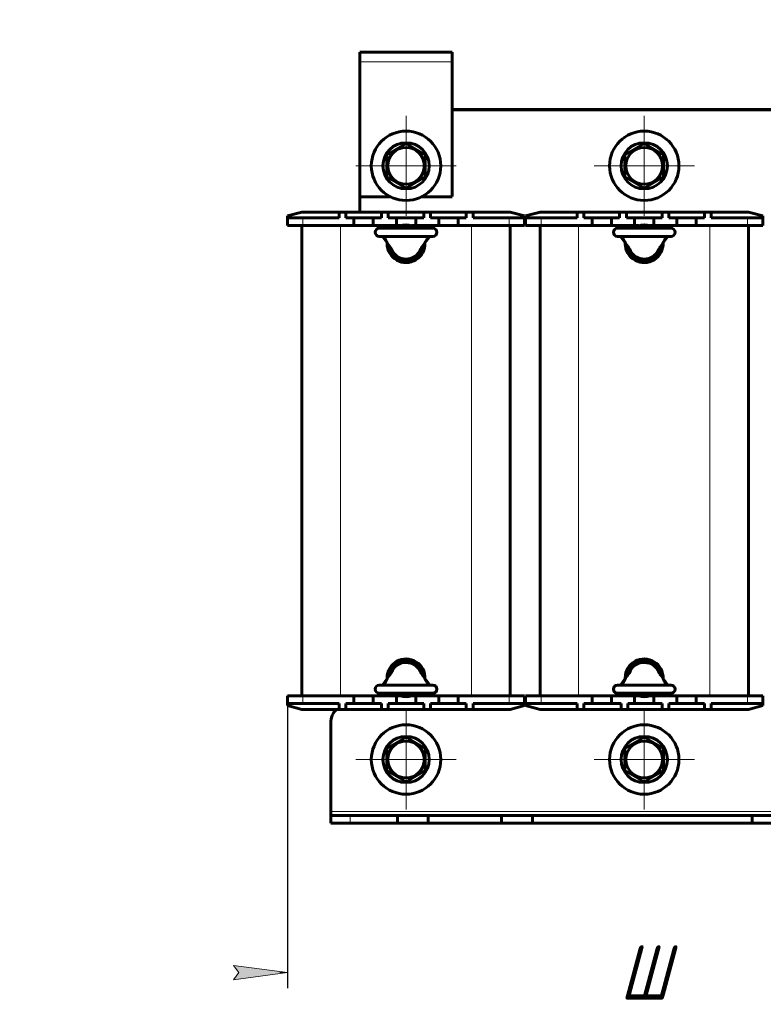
# Model space of a CAD drawing. Header units: millimetres. Extents: x 0 to 297, y 0 to 420.
# Tile 2 of 8: x 0 to 96, y 83 to 211. Entities that reach past the tile are written whole.
import ezdxf

# ---------------------------------------------------------------- set-up
doc = ezdxf.new("R2010")
doc.units = ezdxf.units.MM
for name, pattern in [('K5LT_AXLED', [12, 7.5, -1.5, 1.5, -1.5]), ('K5LT_BASIC', [0]), ('K5LT_THIN', [0])]:
    doc.linetypes.add(name, pattern=pattern)
doc.layers.add('Системный слой', color=7, linetype='Continuous')
doc.styles.add('KDIMTEXTSTYLE', font='GOST_AU.SHX', dxfattribs={"width": 0.96, "oblique": 15, "height": 5})
doc.dimstyles.new('KDIMSTYLE (0.50)', dxfattribs={"dimtxt": 5, "dimasz": 1, "dimexe": 2, "dimexo": 0, "dimgap": 1, "dimtad": 1, "dimlfac": 2, "dimtxsty": 'KDIMTEXTSTYLE', "dimsah": 1, "dimcen": 0, "dimdle": 1, "dimadec": 0, "dimazin": 0, "dimtfac": 0.667, "dimtmove": 0, "dimatfit": 3, "dimfxl": 1, "dimtvp": 1, "dimtolj": 1, "dimtzin": 0, "dimarcsym": 0})

# ---------------------------------------------------------------- blocks, each defined once
blk = doc.blocks.new('U2')
at = {"layer": 'Системный слой', "color": 150, "linetype": 'K5LT_BASIC', "lineweight": 60, "true_color": 0x0080ff}
for p, q in [((74.21, 123.02), (76.71, 123.02)), ((79.71, 123.02), (80.27, 123.02)), ((81.65, 123.02), (82.21, 123.02)), ((85.21, 123.02), (87.71, 123.02))]:
    blk.add_line(p, q, dxfattribs=at)
blk = doc.blocks.new('U3')
at = {"layer": 'Системный слой', "color": 150, "linetype": 'K5LT_BASIC', "lineweight": 60, "true_color": 0x0080ff}
for p, q in [((74.21, 184.02), (76.71, 184.02)), ((79.71, 184.02), (80.27, 184.02)), ((81.65, 184.02), (82.21, 184.02)), ((85.21, 184.02), (87.71, 184.02))]:
    blk.add_line(p, q, dxfattribs=at)
blk = doc.blocks.new('U4')
at = {"layer": 'Системный слой', "color": 150, "linetype": 'K5LT_BASIC', "lineweight": 60, "true_color": 0x0080ff}
for p, q in [((43.33, 123.02), (45.83, 123.02)), ((48.83, 123.02), (49.39, 123.02)), ((50.78, 123.02), (51.33, 123.02)), ((54.33, 123.02), (56.83, 123.02))]:
    blk.add_line(p, q, dxfattribs=at)
blk = doc.blocks.new('U5')
at = {"layer": 'Системный слой', "color": 150, "linetype": 'K5LT_BASIC', "lineweight": 60, "true_color": 0x0080ff}
for p, q in [((43.33, 184.02), (45.83, 184.02)), ((48.83, 184.02), (49.39, 184.02)), ((50.78, 184.02), (51.33, 184.02)), ((54.33, 184.02), (56.83, 184.02))]:
    blk.add_line(p, q, dxfattribs=at)
blk = doc.blocks.new('U8')
at = {"layer": 'Системный слой', "color": 150, "linetype": 'K5LT_BASIC', "lineweight": 60, "true_color": 0x0080ff}
for p, q in [((44.08, 187.77), (48.02, 187.77)), ((52.15, 187.77), (56.08, 187.77))]:
    blk.add_line(p, q, dxfattribs=at)
blk = doc.blocks.new('U9')
at = {"layer": 'Системный слой', "color": 150, "linetype": 'K5LT_BASIC', "lineweight": 60, "true_color": 0x0080ff}
for p, q in [((47.01, 182.62), (47.32, 182.22)), ((47.32, 182.22), (47.63, 181.79)), ((47.63, 181.79), (47.95, 181.34))]:
    blk.add_line(p, q, dxfattribs=at)
blk = doc.blocks.new('U10')
at = {"layer": 'Системный слой', "color": 150, "linetype": 'K5LT_BASIC', "lineweight": 60, "true_color": 0x0080ff}
for p, q in [((53.16, 182.62), (52.85, 182.22)), ((52.54, 181.79), (52.22, 181.34)), ((52.85, 182.22), (52.54, 181.79))]:
    blk.add_line(p, q, dxfattribs=at)
blk = doc.blocks.new('U11')
at = {"layer": 'Системный слой', "color": 150, "linetype": 'K5LT_BASIC', "lineweight": 60, "true_color": 0x0080ff}
for p, q in [((52.54, 125.26), (52.22, 125.71)), ((52.85, 124.83), (52.54, 125.26)), ((53.16, 124.42), (52.85, 124.83))]:
    blk.add_line(p, q, dxfattribs=at)
blk = doc.blocks.new('U12')
at = {"layer": 'Системный слой', "color": 150, "linetype": 'K5LT_BASIC', "lineweight": 60, "true_color": 0x0080ff}
for p, q in [((47.32, 124.83), (47.63, 125.26)), ((47.63, 125.26), (47.95, 125.71)), ((47.01, 124.42), (47.32, 124.83))]:
    blk.add_line(p, q, dxfattribs=at)
blk = doc.blocks.new('U13')
at = {"layer": 'Системный слой', "color": 150, "linetype": 'K5LT_BASIC', "lineweight": 60, "true_color": 0x0080ff}
for p, q in [((77.88, 182.62), (78.19, 182.22)), ((78.19, 182.22), (78.5, 181.79)), ((78.5, 181.79), (78.82, 181.34))]:
    blk.add_line(p, q, dxfattribs=at)
blk = doc.blocks.new('U14')
at = {"layer": 'Системный слой', "color": 150, "linetype": 'K5LT_BASIC', "lineweight": 60, "true_color": 0x0080ff}
for p, q in [((84.04, 182.62), (83.72, 182.22)), ((83.41, 181.79), (83.1, 181.34)), ((83.72, 182.22), (83.41, 181.79))]:
    blk.add_line(p, q, dxfattribs=at)
blk = doc.blocks.new('U17')
at = {"layer": 'Системный слой', "color": 150, "linetype": 'K5LT_BASIC', "lineweight": 60, "true_color": 0x0080ff}
for p, q in [((65.46, 185.02), (65.58, 185.02)), ((96.33, 185.02), (96.46, 185.02))]:
    blk.add_line(p, q, dxfattribs=at)
blk = doc.blocks.new('U18')
at = {"layer": 'Системный слой', "color": 150, "linetype": 'K5LT_BASIC', "lineweight": 60, "true_color": 0x0080ff}
for p, q in [((83.41, 125.26), (83.1, 125.71)), ((83.72, 124.83), (83.41, 125.26)), ((84.04, 124.42), (83.72, 124.83))]:
    blk.add_line(p, q, dxfattribs=at)
blk = doc.blocks.new('U19')
at = {"layer": 'Системный слой', "color": 150, "linetype": 'K5LT_BASIC', "lineweight": 60, "true_color": 0x0080ff}
for p, q in [((78.19, 124.83), (78.5, 125.26)), ((78.5, 125.26), (78.82, 125.71)), ((77.88, 124.42), (78.19, 124.83))]:
    blk.add_line(p, q, dxfattribs=at)
blk = doc.blocks.new('U24')
at = {"layer": 'Системный слой', "color": 150, "linetype": 'K5LT_BASIC', "lineweight": 60, "true_color": 0x0080ff}
for start, end in [(54.7187, 125.2813), (180, 2.4479), (177.5521, 180)]:
    blk.add_arc((80.96, 181.67), 2.45, start, end, dxfattribs=at)
blk = doc.blocks.new('U25')
at = {"layer": 'Системный слой', "color": 150, "linetype": 'K5LT_BASIC', "lineweight": 60, "true_color": 0x0080ff}
for start, end in [(357.5521, 180), (180, 182.4479), (234.7187, 305.2813)]:
    blk.add_arc((80.96, 125.37), 2.45, start, end, dxfattribs=at)
blk = doc.blocks.new('U26')
at = {"layer": 'Системный слой', "color": 150, "linetype": 'K5LT_BASIC', "lineweight": 60, "true_color": 0x0080ff}
for start, end in [(7.0448, 172.9551), (245.38, 294.62)]:
    blk.add_arc((80.96, 125.37), 2.2, start, end, dxfattribs=at)
blk = doc.blocks.new('U27')
at = {"layer": 'Системный слой', "color": 150, "linetype": 'K5LT_BASIC', "lineweight": 60, "true_color": 0x0080ff}
for start, end in [(65.38, 114.62), (187.0448, 352.9551)]:
    blk.add_arc((80.96, 181.67), 2.2, start, end, dxfattribs=at)
blk = doc.blocks.new('U28')
at = {"layer": 'Системный слой', "color": 150, "linetype": 'K5LT_BASIC', "lineweight": 60, "true_color": 0x0080ff}
for p, q in [((65.58, 122.02), (65.46, 122.02)), ((96.46, 122.02), (96.33, 122.02))]:
    blk.add_line(p, q, dxfattribs=at)
blk = doc.blocks.new('U29')
at = {"layer": 'Системный слой', "color": 150, "linetype": 'K5LT_BASIC', "lineweight": 60, "true_color": 0x0080ff}
for start, end in [(54.7187, 125.2813), (180, 2.4479), (177.5521, 180)]:
    blk.add_arc((50.08, 181.67), 2.45, start, end, dxfattribs=at)
blk = doc.blocks.new('U30')
at = {"layer": 'Системный слой', "color": 150, "linetype": 'K5LT_BASIC', "lineweight": 60, "true_color": 0x0080ff}
for start, end in [(357.5521, 180), (180, 182.4479), (234.7187, 305.2813)]:
    blk.add_arc((50.08, 125.37), 2.45, start, end, dxfattribs=at)
blk = doc.blocks.new('U31')
at = {"layer": 'Системный слой', "color": 150, "linetype": 'K5LT_BASIC', "lineweight": 60, "true_color": 0x0080ff}
for start, end in [(7.0448, 172.9551), (245.38, 294.62)]:
    blk.add_arc((50.08, 125.37), 2.2, start, end, dxfattribs=at)
blk = doc.blocks.new('U32')
at = {"layer": 'Системный слой', "color": 150, "linetype": 'K5LT_BASIC', "lineweight": 60, "true_color": 0x0080ff}
for start, end in [(65.38, 114.62), (187.0448, 352.9551)]:
    blk.add_arc((50.08, 181.67), 2.2, start, end, dxfattribs=at)
blk = doc.blocks.new('U35')
at = {"layer": 'Системный слой', "color": 7, "linetype": 'K5LT_THIN', "lineweight": 18}
for p, q in [((49.19, 179.94), (48.33, 180.71)), ((51.55, 180.34), (50.42, 179.77)), ((51.84, 180.71), (51.55, 180.34)), ((50.42, 179.77), (49.19, 179.94))]:
    blk.add_line(p, q, dxfattribs=at)
for centre, start, end in [((49.64, 181.44), 207.521, 209.0666), ((50.53, 181.44), 330.9338, 332.4786)]:
    blk.add_arc(centre, 1.5, start, end, dxfattribs=at)
blk = doc.blocks.new('U36')
at = {"layer": 'Системный слой', "color": 7, "linetype": 'K5LT_THIN', "lineweight": 18}
for p, q in [((48.33, 126.33), (48.61, 126.7)), ((48.61, 126.7), (49.74, 127.27)), ((49.74, 127.27), (50.97, 127.1)), ((50.97, 127.1), (51.84, 126.33))]:
    blk.add_line(p, q, dxfattribs=at)
for centre, start, end in [((49.64, 125.6), 150.9338, 152.4786), ((50.53, 125.6), 27.521, 29.0666)]:
    blk.add_arc(centre, 1.5, start, end, dxfattribs=at)
blk = doc.blocks.new('U37')
at = {"layer": 'Системный слой', "color": 7, "linetype": 'K5LT_THIN', "lineweight": 18}
for p, q in [((80.07, 179.94), (79.2, 180.71)), ((82.43, 180.34), (81.3, 179.77)), ((82.71, 180.71), (82.43, 180.34)), ((81.3, 179.77), (80.07, 179.94))]:
    blk.add_line(p, q, dxfattribs=at)
for centre, start, end in [((80.52, 181.44), 207.521, 209.0666), ((81.4, 181.44), 330.9338, 332.4786)]:
    blk.add_arc(centre, 1.5, start, end, dxfattribs=at)
blk = doc.blocks.new('U39')
at = {"layer": 'Системный слой', "color": 7, "linetype": 'K5LT_THIN', "lineweight": 18}
for p, q in [((79.2, 126.33), (79.49, 126.7)), ((79.49, 126.7), (80.62, 127.27)), ((80.62, 127.27), (81.85, 127.1)), ((81.85, 127.1), (82.71, 126.33))]:
    blk.add_line(p, q, dxfattribs=at)
for centre, start, end in [((80.52, 125.6), 150.9338, 152.4786), ((81.4, 125.6), 27.521, 29.0666)]:
    blk.add_arc(centre, 1.5, start, end, dxfattribs=at)
blk = doc.blocks.new('KDIMARROW_01')
at = {"layer": 'Системный слой'}
blk.add_hatch(color=0, dxfattribs=at).paths.add_polyline_path([(0, 0), (-7, 0.92), (-6.3, 0), (-7, -0.92)])
at = {"layer": 'Системный слой', "color": 0, "linetype": 'K5LT_THIN', "lineweight": 18}
for p, q in [((-6.3, 0), (-7, 0.92)), ((-7, 0.92), (0, 0)), ((0, 0), (-7, -0.92)), ((-7, -0.92), (-6.3, 0)), ((0, 0), (-1, 0))]:
    blk.add_line(p, q, dxfattribs=at)
blk = doc.blocks.new('U40')
at = {"layer": 'Системный слой', "color": 30, "linetype": 'K5LT_AXLED', "lineweight": 18, "true_color": 0xff8000}
for q in [(50.08, 121.27), (43.58, 114.77), (56.58, 114.77), (50.08, 108.27)]:
    blk.add_line((50.08, 114.77), q, dxfattribs=at)
blk = doc.blocks.new('U41')
at = {"layer": 'Системный слой', "color": 30, "linetype": 'K5LT_AXLED', "lineweight": 18, "true_color": 0xff8000}
for q in [(50.08, 198.27), (43.58, 191.77), (56.58, 191.77), (50.08, 185.27)]:
    blk.add_line((50.08, 191.77), q, dxfattribs=at)
blk = doc.blocks.new('U42')
at = {"layer": 'Системный слой', "color": 30, "linetype": 'K5LT_AXLED', "lineweight": 18, "true_color": 0xff8000}
for q in [(80.96, 121.27), (74.46, 114.77), (87.46, 114.77), (80.96, 108.27)]:
    blk.add_line((80.96, 114.77), q, dxfattribs=at)
blk = doc.blocks.new('U43')
at = {"layer": 'Системный слой', "color": 30, "linetype": 'K5LT_AXLED', "lineweight": 18, "true_color": 0xff8000}
for q in [(80.96, 198.27), (74.46, 191.77), (87.46, 191.77), (80.96, 185.27)]:
    blk.add_line((80.96, 191.77), q, dxfattribs=at)
blk = doc.blocks.new('U46')
at = {"layer": 'Системный слой', "color": 30, "linetype": 'K5LT_AXLED', "lineweight": 18, "true_color": 0xff8000}
for q in [(50.08, 119.15), (45.71, 114.77), (54.46, 114.77), (50.08, 110.4)]:
    blk.add_line((50.08, 114.77), q, dxfattribs=at)
blk = doc.blocks.new('U47')
at = {"layer": 'Системный слой', "color": 30, "linetype": 'K5LT_AXLED', "lineweight": 18, "true_color": 0xff8000}
for q in [(50.08, 196.15), (45.71, 191.77), (54.46, 191.77), (50.08, 187.4)]:
    blk.add_line((50.08, 191.77), q, dxfattribs=at)
blk = doc.blocks.new('U48')
at = {"layer": 'Системный слой', "color": 30, "linetype": 'K5LT_AXLED', "lineweight": 18, "true_color": 0xff8000}
for q in [(80.96, 119.15), (76.58, 114.77), (85.33, 114.77), (80.96, 110.4)]:
    blk.add_line((80.96, 114.77), q, dxfattribs=at)
blk = doc.blocks.new('U49')
at = {"layer": 'Системный слой', "color": 30, "linetype": 'K5LT_AXLED', "lineweight": 18, "true_color": 0xff8000}
for q in [(80.96, 196.15), (76.58, 191.77), (85.33, 191.77), (80.96, 187.4)]:
    blk.add_line((80.96, 191.77), q, dxfattribs=at)

msp = doc.modelspace()

# ---------------------------------------------------------------- linework, layer by layer
at = {"layer": 'Системный слой', "color": 150, "linetype": 'K5LT_BASIC', "lineweight": 60, "true_color": 0x0080ff}
for p, q in [((44.0836, 206.524), (44.0836, 205.274)), ((44.0836, 206.524), (56.0836, 206.524)), ((56.0836, 205.274), (56.0836, 206.524)), ((44.0836, 205.274), (44.0836, 187.774)), ((56.0836, 187.774), (56.0836, 205.274)), ((56.0836, 199.074), (105.8336, 199.074)), ((105.8336, 199.024), (56.0836, 199.024)), ((47.5836, 193.2173), (50.0836, 194.6607)), ((50.0836, 194.6607), (52.5836, 193.2173)), ((78.4586, 193.2173), (80.9586, 194.6607)), ((80.9586, 194.6607), (83.4586, 193.2173)), ((47.5836, 190.3306), (47.5836, 193.2173)), ((52.5836, 193.2173), (52.5836, 190.3306)), ((78.4586, 190.3306), (78.4586, 193.2173)), ((83.4586, 193.2173), (83.4586, 190.3306)), ((50.0836, 188.8872), (47.5836, 190.3306)), ((52.5836, 190.3306), (50.0836, 188.8872)), ((80.9586, 188.8872), (78.4586, 190.3306)), ((83.4586, 190.3306), (80.9586, 188.8872)), ((44.0836, 187.774), (44.0836, 185.774)), ((36.5746, 185.774), (34.7086, 185.274)), ((34.7086, 185.024), (34.7086, 185.274)), ((36.5746, 185.774), (41.3961, 185.774)), ((41.3961, 185.774), (42.2711, 185.774)), ((41.3961, 185.024), (41.3961, 185.774)), ((42.2711, 185.024), (42.2711, 185.774)), ((42.2711, 185.774), (46.8961, 185.774)), ((46.8961, 185.024), (46.8961, 185.774)), ((46.8961, 185.774), (47.7711, 185.774)), ((47.7711, 185.774), (52.3961, 185.774)), ((47.7711, 185.024), (47.7711, 185.774)), ((52.3961, 185.024), (52.3961, 185.774)), ((52.3961, 185.774), (53.2711, 185.774)), ((53.2711, 185.774), (57.8961, 185.774)), ((53.2711, 185.024), (53.2711, 185.774)), ((57.8961, 185.774), (58.7711, 185.774)), ((57.8961, 185.024), (57.8961, 185.774)), ((58.7711, 185.774), (63.5926, 185.774)), ((58.7711, 185.024), (58.7711, 185.774)), ((65.4586, 185.274), (63.5926, 185.774)), ((65.4586, 185.024), (65.4586, 185.274)), ((67.4496, 185.774), (65.5836, 185.274)), ((65.5836, 185.024), (65.5836, 185.274)), ((67.4496, 185.774), (72.2711, 185.774)), ((72.2711, 185.774), (73.1461, 185.774)), ((72.2711, 185.024), (72.2711, 185.774)), ((73.1461, 185.024), (73.1461, 185.774)), ((73.1461, 185.774), (77.7711, 185.774)), ((77.7711, 185.024), (77.7711, 185.774)), ((77.7711, 185.774), (78.6461, 185.774)), ((78.6461, 185.774), (83.2711, 185.774)), ((78.6461, 185.024), (78.6461, 185.774)), ((83.2711, 185.024), (83.2711, 185.774)), ((83.2711, 185.774), (84.1461, 185.774)), ((84.1461, 185.774), (88.7711, 185.774)), ((84.1461, 185.024), (84.1461, 185.774)), ((88.7711, 185.774), (89.6461, 185.774)), ((88.7711, 185.024), (88.7711, 185.774)), ((89.6461, 185.774), (94.4676, 185.774)), ((89.6461, 185.024), (89.6461, 185.774)), ((96.3336, 185.274), (94.4676, 185.774)), ((96.3336, 185.024), (96.3336, 185.274)), ((34.7086, 185.024), (36.7086, 185.024)), ((34.7086, 184.024), (34.7086, 185.024)), ((34.7086, 184.024), (36.7086, 184.024)), ((36.5836, 123.024), (36.5836, 184.024)), ((36.7086, 185.024), (41.3961, 185.024)), ((36.7086, 184.024), (43.3336, 184.024)), ((42.2711, 185.024), (43.3336, 185.024)), ((43.3336, 185.024), (43.3336, 184.024)), ((44.5836, 185.024), (43.3336, 185.024)), ((45.8336, 185.024), (44.5836, 185.024)), ((45.8336, 184.024), (45.8336, 185.024)), ((45.8336, 185.024), (46.8961, 185.024)), ((45.8336, 184.024), (48.8336, 184.024)), ((47.7711, 185.024), (48.8336, 185.024)), ((50.0836, 185.024), (48.8336, 185.024)), ((48.8336, 185.024), (48.8336, 184.024)), ((51.3336, 185.024), (50.0836, 185.024)), ((51.3336, 184.024), (51.3336, 185.024)), ((51.3336, 185.024), (52.3961, 185.024)), ((51.3336, 184.024), (54.3336, 184.024)), ((53.2711, 185.024), (54.3336, 185.024)), ((54.3336, 185.024), (54.3336, 184.024)), ((55.5836, 185.024), (54.3336, 185.024)), ((56.8336, 185.024), (55.5836, 185.024)), ((56.8336, 184.024), (56.8336, 185.024)), ((56.8336, 185.024), (57.8961, 185.024)), ((56.8336, 184.024), (63.4586, 184.024)), ((58.7711, 185.024), (63.4586, 185.024)), ((63.4586, 185.024), (65.4586, 185.024)), ((63.4586, 184.024), (65.4586, 184.024)), ((63.5836, 123.024), (63.5836, 184.024)), ((65.4586, 184.024), (65.4586, 185.024)), ((65.5836, 185.024), (67.5836, 185.024)), ((65.5836, 184.024), (65.5836, 185.024)), ((65.5836, 184.024), (67.5836, 184.024)), ((67.4586, 123.024), (67.4586, 184.024)), ((67.5836, 185.024), (72.2711, 185.024)), ((67.5836, 184.024), (74.2086, 184.024)), ((73.1461, 185.024), (74.2086, 185.024)), ((74.2086, 185.024), (74.2086, 184.024)), ((75.4586, 185.024), (74.2086, 185.024)), ((76.7086, 185.024), (75.4586, 185.024)), ((76.7086, 184.024), (76.7086, 185.024)), ((76.7086, 185.024), (77.7711, 185.024)), ((76.7086, 184.024), (79.7086, 184.024)), ((78.6461, 185.024), (79.7086, 185.024)), ((80.9586, 185.024), (79.7086, 185.024)), ((79.7086, 185.024), (79.7086, 184.024)), ((82.2086, 185.024), (80.9586, 185.024)), ((82.2086, 184.024), (82.2086, 185.024)), ((82.2086, 185.024), (83.2711, 185.024)), ((82.2086, 184.024), (85.2086, 184.024)), ((84.1461, 185.024), (85.2086, 185.024)), ((85.2086, 185.024), (85.2086, 184.024)), ((86.4586, 185.024), (85.2086, 185.024)), ((87.7086, 185.024), (86.4586, 185.024)), ((87.7086, 184.024), (87.7086, 185.024)), ((87.7086, 185.024), (88.7711, 185.024)), ((87.7086, 184.024), (94.3336, 184.024)), ((89.6461, 185.024), (94.3336, 185.024)), ((94.3336, 185.024), (96.3336, 185.024)), ((94.3336, 184.024), (96.3336, 184.024)), ((94.4586, 123.024), (94.4586, 184.024)), ((96.3336, 184.024), (96.3336, 185.024)), ((53.5586, 183.674), (46.6086, 183.674)), ((53.5586, 182.624), (46.6086, 182.624)), ((84.4336, 183.674), (77.4836, 183.674)), ((84.4336, 182.624), (77.4836, 182.624)), ((46.6086, 124.424), (53.5586, 124.424)), ((77.4836, 124.424), (84.4336, 124.424)), ((36.7086, 123.024), (34.7086, 123.024)), ((34.7086, 123.024), (34.7086, 122.024)), ((43.3336, 123.024), (36.7086, 123.024)), ((43.3336, 123.024), (43.3336, 122.024)), ((45.8336, 122.024), (45.8336, 123.024)), ((48.8336, 123.024), (45.8336, 123.024)), ((46.6086, 123.374), (53.5586, 123.374)), ((48.8336, 123.024), (48.8336, 122.024)), ((51.3336, 122.024), (51.3336, 123.024)), ((54.3336, 123.024), (51.3336, 123.024)), ((54.3336, 123.024), (54.3336, 122.024)), ((56.8336, 122.024), (56.8336, 123.024)), ((63.4586, 123.024), (56.8336, 123.024)), ((65.4586, 123.024), (63.4586, 123.024)), ((65.4586, 123.024), (65.4586, 122.024)), ((67.5836, 123.024), (65.5836, 123.024)), ((65.5836, 123.024), (65.5836, 122.024)), ((74.2086, 123.024), (67.5836, 123.024)), ((74.2086, 123.024), (74.2086, 122.024)), ((76.7086, 122.024), (76.7086, 123.024)), ((79.7086, 123.024), (76.7086, 123.024)), ((77.4836, 123.374), (84.4336, 123.374)), ((79.7086, 123.024), (79.7086, 122.024)), ((82.2086, 122.024), (82.2086, 123.024)), ((85.2086, 123.024), (82.2086, 123.024)), ((85.2086, 123.024), (85.2086, 122.024)), ((87.7086, 122.024), (87.7086, 123.024)), ((94.3336, 123.024), (87.7086, 123.024)), ((96.3336, 123.024), (94.3336, 123.024)), ((96.3336, 123.024), (96.3336, 122.024)), ((36.7086, 122.024), (34.7086, 122.024)), ((34.7086, 122.024), (34.7086, 121.774)), ((34.7086, 121.774), (36.5746, 121.274)), ((41.3961, 122.024), (36.7086, 122.024)), ((41.3961, 122.024), (41.3961, 121.274)), ((42.2711, 122.024), (42.2711, 121.274)), ((43.3336, 122.024), (42.2711, 122.024)), ((43.3336, 122.024), (44.5836, 122.024)), ((44.5836, 122.024), (45.8336, 122.024)), ((46.8961, 122.024), (45.8336, 122.024)), ((46.8961, 122.024), (46.8961, 121.274)), ((47.7711, 122.024), (47.7711, 121.274)), ((48.8336, 122.024), (47.7711, 122.024)), ((48.8336, 122.024), (50.0836, 122.024)), ((50.0836, 122.024), (51.3336, 122.024)), ((52.3961, 122.024), (51.3336, 122.024)), ((52.3961, 122.024), (52.3961, 121.274)), ((53.2711, 122.024), (53.2711, 121.274)), ((54.3336, 122.024), (53.2711, 122.024)), ((54.3336, 122.024), (55.5836, 122.024)), ((55.5836, 122.024), (56.8336, 122.024)), ((57.8961, 122.024), (56.8336, 122.024)), ((57.8961, 122.024), (57.8961, 121.274)), ((58.7711, 122.024), (58.7711, 121.274)), ((63.4586, 122.024), (58.7711, 122.024)), ((65.4586, 122.024), (63.4586, 122.024)), ((63.5926, 121.274), (65.4586, 121.774)), ((65.4586, 122.024), (65.4586, 121.774)), ((67.5836, 122.024), (65.5836, 122.024)), ((65.5836, 122.024), (65.5836, 121.774)), ((65.5836, 121.774), (67.4496, 121.274)), ((72.2711, 122.024), (67.5836, 122.024)), ((72.2711, 122.024), (72.2711, 121.274)), ((73.1461, 122.024), (73.1461, 121.274)), ((74.2086, 122.024), (73.1461, 122.024)), ((74.2086, 122.024), (75.4586, 122.024)), ((75.4586, 122.024), (76.7086, 122.024)), ((77.9586, 122.024), (76.7086, 122.024)), ((77.9586, 122.024), (77.9586, 121.274)), ((78.8336, 122.024), (78.8336, 121.274)), ((79.7086, 122.024), (78.8336, 122.024)), ((79.7086, 122.024), (80.9586, 122.024)), ((80.9586, 122.024), (82.2086, 122.024)), ((83.2711, 122.024), (82.2086, 122.024)), ((83.2711, 122.024), (83.2711, 121.274)), ((84.1461, 122.024), (84.1461, 121.274)), ((85.2086, 122.024), (84.1461, 122.024)), ((85.2086, 122.024), (86.4586, 122.024)), ((86.4586, 122.024), (87.7086, 122.024)), ((88.7711, 122.024), (87.7086, 122.024)), ((88.7711, 122.024), (88.7711, 121.274)), ((89.6461, 122.024), (89.6461, 121.274)), ((94.3336, 122.024), (89.6461, 122.024)), ((96.3336, 122.024), (94.3336, 122.024)), ((94.4676, 121.274), (96.3336, 121.774)), ((96.3336, 122.024), (96.3336, 121.774)), ((41.3961, 121.274), (36.5746, 121.274)), ((42.2711, 121.274), (41.3961, 121.274)), ((46.8961, 121.274), (42.2711, 121.274)), ((47.7711, 121.274), (46.8961, 121.274)), ((52.3961, 121.274), (47.7711, 121.274)), ((53.2711, 121.274), (52.3961, 121.274)), ((57.8961, 121.274), (53.2711, 121.274)), ((58.7711, 121.274), (57.8961, 121.274)), ((63.5926, 121.274), (58.7711, 121.274)), ((72.2711, 121.274), (67.4496, 121.274)), ((73.1461, 121.274), (72.2711, 121.274)), ((77.9586, 121.274), (73.1461, 121.274)), ((78.8336, 121.274), (77.9586, 121.274)), ((83.2711, 121.274), (78.8336, 121.274)), ((84.1461, 121.274), (83.2711, 121.274)), ((88.7711, 121.274), (84.1461, 121.274)), ((89.6461, 121.274), (88.7711, 121.274)), ((94.4676, 121.274), (89.6461, 121.274)), ((40.3336, 119.524), (40.3336, 108.024)), ((47.5836, 116.2173), (50.0836, 117.6607)), ((50.0836, 117.6607), (52.5836, 116.2173)), ((78.4586, 116.2173), (80.9586, 117.6607)), ((80.9586, 117.6607), (83.4586, 116.2173)), ((47.5836, 113.3306), (47.5836, 116.2173)), ((52.5836, 116.2173), (52.5836, 113.3306)), ((78.4586, 113.3306), (78.4586, 116.2173)), ((83.4586, 116.2173), (83.4586, 113.3306)), ((50.0836, 111.8872), (47.5836, 113.3306)), ((52.5836, 113.3306), (50.0836, 111.8872)), ((80.9586, 111.8872), (78.4586, 113.3306)), ((83.4586, 113.3306), (80.9586, 111.8872)), ((40.3336, 108.024), (40.3336, 107.524)), ((40.3336, 107.524), (42.8336, 107.524)), ((40.3336, 106.524), (40.3336, 107.524)), ((42.8336, 107.524), (48.9586, 107.524)), ((48.9586, 106.524), (48.9586, 107.524)), ((48.9586, 107.524), (52.9586, 107.524)), ((52.9586, 107.524), (62.4586, 107.524)), ((52.9586, 106.524), (52.9586, 107.524)), ((62.4586, 107.524), (66.4586, 107.524)), ((62.4586, 106.524), (62.4586, 107.524)), ((66.4586, 106.524), (66.4586, 107.524)), ((66.4586, 107.524), (94.9586, 107.524)), ((94.9586, 107.524), (98.9586, 107.524)), ((94.9586, 106.524), (94.9586, 107.524)), ((40.3336, 106.524), (42.8336, 106.524)), ((42.8336, 106.524), (48.9586, 106.524)), ((48.9586, 106.524), (52.9586, 106.524)), ((52.9586, 106.524), (62.4586, 106.524)), ((62.4586, 106.524), (66.4586, 106.524)), ((66.4586, 106.524), (94.9586, 106.524)), ((94.9586, 106.524), (98.9586, 106.524))]:
    msp.add_line(p, q, dxfattribs=at)
at = {"layer": 'Системный слой', "color": 7, "linetype": 'K5LT_THIN', "lineweight": 18}
for p, q in [((56.0836, 205.274), (44.0836, 205.274)), ((36.7086, 184.024), (36.7086, 185.024)), ((41.5836, 123.024), (41.5836, 184.024)), ((58.5836, 123.024), (58.5836, 184.024)), ((63.4586, 184.024), (63.4586, 185.024)), ((67.5836, 184.024), (67.5836, 185.024)), ((72.4586, 123.024), (72.4586, 184.024)), ((89.4586, 123.024), (89.4586, 184.024)), ((94.3336, 184.024), (94.3336, 185.024)), ((36.7086, 123.024), (36.7086, 122.024)), ((63.4586, 123.024), (63.4586, 122.024)), ((67.5836, 123.024), (67.5836, 122.024)), ((94.3336, 123.024), (94.3336, 122.024)), ((121.5836, 108.024), (40.3336, 108.024)), ((42.8336, 106.524), (42.8336, 107.524))]:
    msp.add_line(p, q, dxfattribs=at)
at = {"layer": 'Системный слой', "color": 150, "linetype": 'K5LT_BASIC', "lineweight": 60, "true_color": 0x0080ff}
for centre, radius in [((50.0836, 191.774), 4.5), ((80.9586, 191.774), 4.5), ((50.0836, 191.774), 3), ((50.0836, 191.774), 2.375), ((80.9586, 191.774), 3), ((80.9586, 191.774), 2.375), ((50.0836, 114.774), 4.5), ((80.9586, 114.774), 4.5), ((50.0836, 114.774), 3), ((80.9586, 114.774), 3), ((50.0836, 114.774), 2.375), ((80.9586, 114.774), 2.375)]:
    msp.add_circle(centre, radius, dxfattribs=at)
for centre, radius, start, end in [((46.6086, 183.149), 0.525, 90, 270), ((53.5586, 183.149), 0.525, 270, 90), ((77.4836, 183.149), 0.525, 90, 270), ((84.4336, 183.149), 0.525, 270, 90), ((49.6416, 181.4437), 1.5016, 207.521028, 209.066558), ((50.0836, 181.674), 2, 207.520805, 332.479182), ((50.525, 181.444), 1.5023, 330.933769, 332.478619), ((80.5166, 181.4437), 1.5016, 207.521028, 209.066558), ((80.9586, 181.674), 2, 207.520805, 332.479182), ((81.4, 181.444), 1.5023, 330.933769, 332.478619), ((50.0836, 125.374), 2, 27.520805, 152.479182), ((80.9586, 125.374), 2, 27.520805, 152.479182), ((49.6422, 125.6039), 1.5023, 150.933769, 152.478619), ((50.5256, 125.6042), 1.5016, 27.521028, 29.066558), ((80.5172, 125.6039), 1.5023, 150.933769, 152.478619), ((81.4006, 125.6042), 1.5016, 27.521028, 29.066558), ((46.6086, 123.899), 0.525, 90, 270), ((53.5586, 123.899), 0.525, 270, 90), ((77.4836, 123.899), 0.525, 90, 270), ((84.4336, 123.899), 0.525, 270, 90), ((42.8336, 119.524), 2.5, 135.572996, 180)]:
    msp.add_arc(centre, radius, start, end, dxfattribs=at)
for points, knots in [([(47.345, 182.5865), (47.3388, 182.5966), (47.3276, 182.6114), (47.3133, 182.6221), (47.3055, 182.624), (47.3023, 182.624)], [0, 0, 0, 0, 2.49672689, 4.49667866, 6, 6, 6, 6]), ([(52.8223, 182.5865), (52.8285, 182.5966), (52.8397, 182.6114), (52.8539, 182.6221), (52.8617, 182.624), (52.8649, 182.624)], [0, 0, 0, 0, 2.49672648, 4.49667826, 6, 6, 6, 6]), ([(78.22, 182.5865), (78.2138, 182.5966), (78.2026, 182.6114), (78.1883, 182.6221), (78.1805, 182.624), (78.1773, 182.624)], [0, 0, 0, 0, 2.49672689, 4.49667866, 6, 6, 6, 6]), ([(83.6973, 182.5865), (83.7035, 182.5966), (83.7147, 182.6114), (83.7289, 182.6221), (83.7367, 182.624), (83.7399, 182.624)], [0, 0, 0, 0, 2.49672648, 4.49667826, 6, 6, 6, 6]), ([(48.3099, 180.7498), (48.2705, 180.8255), (48.2295, 180.9), (48.1433, 181.0472), (48.0981, 181.1198), (48.047, 181.1967), (48.0432, 181.2024), (48.0302, 181.2217), (48.0209, 181.2353), (48.0031, 181.2612), (47.9945, 181.2735), (47.978, 181.2968), (47.97, 181.3079), (47.9567, 181.3263), (47.9514, 181.3337), (47.946, 181.341)], [0, 0, 0, 0, 3.6, 3.6, 7.2, 7.2, 7.48635889, 7.48635889, 8.17802839, 8.17802839, 8.80681885, 8.80681885, 9.37844654, 9.37844654, 9.75925879, 9.75925879, 9.75925879, 9.75925879]), ([(51.8573, 180.7498), (51.8749, 180.7836), (51.8929, 180.8172), (51.9432, 180.9091), (51.9765, 180.967), (52.055, 181.0974), (52.1011, 181.1694), (52.1574, 181.2515), (52.1653, 181.2628), (52.1842, 181.2897), (52.1952, 181.3052), (52.2113, 181.3274), (52.2162, 181.3342), (52.2212, 181.341)], [0, 0, 0, 0, 1.61029033, 1.61029033, 4.4282984, 4.4282984, 8.0282984, 8.0282984, 8.60971726, 8.60971726, 9.40698596, 9.40698596, 9.7593349, 9.7593349, 9.7593349, 9.7593349]), ([(79.1849, 180.7498), (79.1455, 180.8255), (79.1045, 180.9), (79.0183, 181.0472), (78.9731, 181.1198), (78.922, 181.1967), (78.9182, 181.2024), (78.9052, 181.2217), (78.8959, 181.2353), (78.8781, 181.2612), (78.8695, 181.2735), (78.853, 181.2968), (78.845, 181.3079), (78.8317, 181.3263), (78.8264, 181.3337), (78.821, 181.341)], [0, 0, 0, 0, 3.6, 3.6, 7.2, 7.2, 7.48635889, 7.48635889, 8.17802839, 8.17802839, 8.80681885, 8.80681885, 9.37844654, 9.37844654, 9.75925879, 9.75925879, 9.75925879, 9.75925879]), ([(82.7323, 180.7498), (82.7499, 180.7836), (82.7679, 180.8172), (82.8182, 180.9091), (82.8515, 180.967), (82.93, 181.0974), (82.9761, 181.1694), (83.0324, 181.2515), (83.0403, 181.2628), (83.0592, 181.2897), (83.0702, 181.3052), (83.0863, 181.3274), (83.0912, 181.3342), (83.0962, 181.341)], [0, 0, 0, 0, 1.61029033, 1.61029033, 4.4282984, 4.4282984, 8.0282984, 8.0282984, 8.60971726, 8.60971726, 9.40698596, 9.40698596, 9.7593349, 9.7593349, 9.7593349, 9.7593349]), ([(48.3099, 126.2981), (48.2923, 126.2643), (48.2744, 126.2307), (48.224, 126.1388), (48.1908, 126.0809), (48.1122, 125.9505), (48.0661, 125.8785), (48.0098, 125.7965), (48.0019, 125.7851), (47.9831, 125.7582), (47.972, 125.7427), (47.956, 125.7205), (47.951, 125.7137), (47.946, 125.707)], [0, 0, 0, 0, 1.61029033, 1.61029033, 4.4282984, 4.4282984, 8.0282984, 8.0282984, 8.60971726, 8.60971726, 9.40698596, 9.40698596, 9.7593349, 9.7593349, 9.7593349, 9.7593349]), ([(51.8573, 126.2981), (51.8967, 126.2224), (51.9378, 126.1479), (52.024, 126.0007), (52.0691, 125.9281), (52.1203, 125.8512), (52.1241, 125.8455), (52.137, 125.8262), (52.1463, 125.8126), (52.1642, 125.7868), (52.1727, 125.7745), (52.1893, 125.7511), (52.1972, 125.74), (52.2105, 125.7216), (52.2158, 125.7143), (52.2212, 125.707)], [0, 0, 0, 0, 3.6, 3.6, 7.2, 7.2, 7.48635889, 7.48635889, 8.17802839, 8.17802839, 8.80681885, 8.80681885, 9.37844654, 9.37844654, 9.75925879, 9.75925879, 9.75925879, 9.75925879]), ([(79.1849, 126.2981), (79.1673, 126.2643), (79.1494, 126.2307), (79.099, 126.1388), (79.0658, 126.0809), (78.9872, 125.9505), (78.9411, 125.8785), (78.8848, 125.7965), (78.8769, 125.7851), (78.8581, 125.7582), (78.847, 125.7427), (78.831, 125.7205), (78.826, 125.7137), (78.821, 125.707)], [0, 0, 0, 0, 1.61029033, 1.61029033, 4.4282984, 4.4282984, 8.0282984, 8.0282984, 8.60971726, 8.60971726, 9.40698596, 9.40698596, 9.7593349, 9.7593349, 9.7593349, 9.7593349]), ([(82.7323, 126.2981), (82.7717, 126.2224), (82.8128, 126.1479), (82.899, 126.0007), (82.9441, 125.9281), (82.9953, 125.8512), (82.9991, 125.8455), (83.012, 125.8262), (83.0213, 125.8126), (83.0392, 125.7868), (83.0477, 125.7745), (83.0643, 125.7511), (83.0722, 125.74), (83.0855, 125.7216), (83.0908, 125.7143), (83.0962, 125.707)], [0, 0, 0, 0, 3.6, 3.6, 7.2, 7.2, 7.48635889, 7.48635889, 8.17802839, 8.17802839, 8.80681885, 8.80681885, 9.37844654, 9.37844654, 9.75925879, 9.75925879, 9.75925879, 9.75925879]), ([(47.345, 124.4614), (47.3388, 124.4514), (47.3276, 124.4366), (47.3133, 124.4259), (47.3055, 124.424), (47.3023, 124.424)], [0, 0, 0, 0, 2.49672648, 4.49667826, 6, 6, 6, 6]), ([(52.8223, 124.4614), (52.8285, 124.4514), (52.8397, 124.4366), (52.8539, 124.4259), (52.8617, 124.424), (52.8649, 124.424)], [0, 0, 0, 0, 2.49672689, 4.49667866, 6, 6, 6, 6]), ([(78.22, 124.4614), (78.2138, 124.4514), (78.2026, 124.4366), (78.1883, 124.4259), (78.1805, 124.424), (78.1773, 124.424)], [0, 0, 0, 0, 2.49672648, 4.49667826, 6, 6, 6, 6]), ([(83.6973, 124.4614), (83.7035, 124.4514), (83.7147, 124.4366), (83.7289, 124.4259), (83.7367, 124.424), (83.7399, 124.424)], [0, 0, 0, 0, 2.49672689, 4.49667866, 6, 6, 6, 6])]:
    msp.add_open_spline(points, degree=3, knots=knots, dxfattribs=at)
at = {"layer": 'Системный слой', "color": 7, "linetype": 'K5LT_THIN', "lineweight": 18}
for points, knots in [([(47.345, 182.5865), (47.39, 182.5129), (47.4722, 182.3742), (47.5754, 182.1846), (47.6502, 182.039), (47.6986, 181.9388), (47.73, 181.8719), (47.7522, 181.8226), (47.7707, 181.7813), (47.7865, 181.7451), (47.8014, 181.7101), (47.8155, 181.6759), (47.8295, 181.6418), (47.842, 181.6107), (47.8533, 181.5814), (47.864, 181.5537), (47.8741, 181.5266), (47.8831, 181.5024), (47.891, 181.4805), (47.8983, 181.46), (47.9055, 181.4399), (47.9119, 181.4216), (47.9199, 181.3985), (47.9282, 181.3764), (47.936, 181.358), (47.9413, 181.3479), (47.9446, 181.3429), (47.946, 181.341)], [0, 0, 0, 0, 4.62450809, 8.65000916, 11.68144885, 13.57800639, 14.8287163, 15.82863296, 16.65616832, 17.42129488, 18.11678362, 18.88515595, 19.62680346, 20.34081614, 20.94708138, 21.6005802, 22.24630344, 22.84747486, 23.34872184, 23.87104959, 24.39248372, 24.91791308, 25.38948068, 26.45175901, 27.11433075, 27.65599438, 28, 28, 28, 28]), ([(52.8223, 182.5865), (52.6029, 182.5815), (52.1897, 182.5725), (51.5946, 182.5624), (50.6019, 182.5508), (49.6116, 182.5506), (48.6302, 182.5617), (48.0165, 182.5717), (47.5942, 182.5808), (47.345, 182.5865)], [0, 0, 0, 0, 1.2013402, 2.26279176, 3.25974328, 6.63886137, 7.68673631, 8.635352, 10, 10, 10, 10]), ([(52.8223, 182.5865), (52.7773, 182.5129), (52.6951, 182.3742), (52.5918, 182.1846), (52.517, 182.039), (52.4686, 181.9388), (52.4372, 181.8719), (52.415, 181.8226), (52.3965, 181.7813), (52.3807, 181.7451), (52.3659, 181.7101), (52.3518, 181.6759), (52.3378, 181.6418), (52.3253, 181.6107), (52.3139, 181.5814), (52.3032, 181.5537), (52.2931, 181.5266), (52.2841, 181.5024), (52.2762, 181.4805), (52.269, 181.46), (52.2618, 181.4399), (52.2553, 181.4216), (52.2473, 181.3985), (52.2391, 181.3764), (52.2312, 181.358), (52.226, 181.3479), (52.2226, 181.3429), (52.2212, 181.341)], [0, 0, 0, 0, 4.62451961, 8.65002974, 11.68147185, 13.57802521, 14.82872874, 15.82864099, 16.65617514, 17.42130177, 18.11679321, 18.8851578, 19.62679599, 20.34079695, 20.94705985, 21.60055234, 22.24626898, 22.84743461, 23.34868116, 23.8710075, 24.39243891, 24.91786529, 25.3894317, 26.45171223, 27.11428659, 27.65596589, 28, 28, 28, 28]), ([(78.22, 182.5865), (78.265, 182.5129), (78.3472, 182.3742), (78.4504, 182.1846), (78.5252, 182.039), (78.5736, 181.9388), (78.605, 181.8719), (78.6272, 181.8226), (78.6457, 181.7813), (78.6615, 181.7451), (78.6764, 181.7101), (78.6905, 181.6759), (78.7045, 181.6418), (78.717, 181.6107), (78.7283, 181.5814), (78.739, 181.5537), (78.7491, 181.5266), (78.7581, 181.5024), (78.766, 181.4805), (78.7733, 181.46), (78.7805, 181.4399), (78.7869, 181.4216), (78.7949, 181.3985), (78.8032, 181.3764), (78.811, 181.358), (78.8163, 181.3479), (78.8196, 181.3429), (78.821, 181.341)], [0, 0, 0, 0, 4.62450809, 8.65000916, 11.68144885, 13.57800639, 14.8287163, 15.82863296, 16.65616832, 17.42129488, 18.11678362, 18.88515595, 19.62680346, 20.34081614, 20.94708138, 21.6005802, 22.24630344, 22.84747486, 23.34872184, 23.87104959, 24.39248372, 24.91791308, 25.38948068, 26.45175901, 27.11433075, 27.65599438, 28, 28, 28, 28]), ([(83.6973, 182.5865), (83.4779, 182.5815), (83.0647, 182.5725), (82.4696, 182.5624), (81.4769, 182.5508), (80.4866, 182.5506), (79.5052, 182.5617), (78.8915, 182.5717), (78.4692, 182.5808), (78.22, 182.5865)], [0, 0, 0, 0, 1.2013402, 2.26279176, 3.25974328, 6.63886137, 7.68673631, 8.635352, 10, 10, 10, 10]), ([(83.6973, 182.5865), (83.6523, 182.5129), (83.5701, 182.3742), (83.4668, 182.1846), (83.392, 182.039), (83.3436, 181.9388), (83.3122, 181.8719), (83.29, 181.8226), (83.2715, 181.7813), (83.2557, 181.7451), (83.2409, 181.7101), (83.2268, 181.6759), (83.2128, 181.6418), (83.2003, 181.6107), (83.1889, 181.5814), (83.1782, 181.5537), (83.1681, 181.5266), (83.1591, 181.5024), (83.1512, 181.4805), (83.144, 181.46), (83.1368, 181.4399), (83.1303, 181.4216), (83.1223, 181.3985), (83.1141, 181.3764), (83.1062, 181.358), (83.101, 181.3479), (83.0976, 181.3429), (83.0962, 181.341)], [0, 0, 0, 0, 4.62451961, 8.65002974, 11.68147185, 13.57802521, 14.82872874, 15.82864099, 16.65617514, 17.42130177, 18.11679321, 18.8851578, 19.62679599, 20.34079695, 20.94705985, 21.60055234, 22.24626898, 22.84743461, 23.34868116, 23.8710075, 24.39243891, 24.91786529, 25.3894317, 26.45171223, 27.11428659, 27.65596589, 28, 28, 28, 28]), ([(47.345, 124.4614), (47.374, 124.509), (47.427, 124.598), (47.4987, 124.7226), (47.5545, 124.8255), (47.5993, 124.9101), (47.6346, 124.9785), (47.6641, 125.0381), (47.6888, 125.089), (47.7106, 125.1346), (47.7299, 125.176), (47.7488, 125.2178), (47.7679, 125.2604), (47.7869, 125.3038), (47.8035, 125.3429), (47.818, 125.3783), (47.8312, 125.4104), (47.8434, 125.4408), (47.8542, 125.4688), (47.8639, 125.4941), (47.8724, 125.5168), (47.8801, 125.5375), (47.8874, 125.5575), (47.8944, 125.577), (47.9013, 125.5964), (47.9101, 125.6211), (47.918, 125.644), (47.9256, 125.6645), (47.9308, 125.6778), (47.9356, 125.6888), (47.9404, 125.6984), (47.944, 125.7042), (47.946, 125.707)], [0, 0, 0, 0, 3.51881019, 6.55627112, 9.11238278, 10.99774139, 12.69369621, 14.07151475, 15.32060082, 16.39125573, 17.39806179, 18.34101899, 19.46585118, 20.54152429, 21.57178446, 22.41062503, 23.23907326, 24.04944857, 24.78677712, 25.46750177, 26.09555695, 26.66729142, 27.21776474, 27.81486921, 28.39373619, 28.96702028, 30.13309404, 30.76522126, 31.34256171, 31.85068123, 32.39627762, 33, 33, 33, 33]), ([(52.8223, 124.4614), (52.7773, 124.535), (52.6951, 124.6738), (52.5918, 124.8633), (52.517, 125.0089), (52.4686, 125.1091), (52.4372, 125.176), (52.415, 125.2254), (52.3965, 125.2667), (52.3807, 125.3029), (52.3659, 125.3378), (52.3518, 125.372), (52.3378, 125.4061), (52.3253, 125.4373), (52.3139, 125.4665), (52.3032, 125.4943), (52.2931, 125.5213), (52.2841, 125.5456), (52.2762, 125.5675), (52.269, 125.5879), (52.2618, 125.608), (52.2553, 125.6264), (52.2473, 125.6494), (52.2391, 125.6716), (52.2312, 125.6899), (52.226, 125.7), (52.2226, 125.7051), (52.2212, 125.707)], [0, 0, 0, 0, 4.62450809, 8.65000916, 11.68144885, 13.57800639, 14.8287163, 15.82863296, 16.65616833, 17.42129488, 18.11678362, 18.88515595, 19.62680346, 20.34081614, 20.94708138, 21.6005802, 22.24630344, 22.84747486, 23.34872185, 23.87104959, 24.39248372, 24.91791308, 25.38948068, 26.45175901, 27.11433076, 27.65599438, 28, 28, 28, 28]), ([(78.22, 124.4614), (78.249, 124.509), (78.302, 124.598), (78.3737, 124.7226), (78.4295, 124.8255), (78.4743, 124.9101), (78.5096, 124.9785), (78.5391, 125.0381), (78.5638, 125.089), (78.5856, 125.1346), (78.6049, 125.176), (78.6238, 125.2178), (78.6429, 125.2604), (78.6619, 125.3038), (78.6785, 125.3429), (78.693, 125.3783), (78.7062, 125.4104), (78.7184, 125.4408), (78.7292, 125.4688), (78.7389, 125.4941), (78.7474, 125.5168), (78.7551, 125.5375), (78.7624, 125.5575), (78.7694, 125.577), (78.7763, 125.5964), (78.7851, 125.6211), (78.793, 125.644), (78.8006, 125.6645), (78.8058, 125.6778), (78.8106, 125.6888), (78.8154, 125.6984), (78.819, 125.7042), (78.821, 125.707)], [0, 0, 0, 0, 3.51881019, 6.55627112, 9.11238278, 10.99774139, 12.69369621, 14.07151475, 15.32060082, 16.39125573, 17.39806179, 18.34101899, 19.46585118, 20.54152429, 21.57178446, 22.41062503, 23.23907326, 24.04944857, 24.78677712, 25.46750177, 26.09555695, 26.66729142, 27.21776474, 27.81486921, 28.39373619, 28.96702028, 30.13309404, 30.76522126, 31.34256171, 31.85068123, 32.39627762, 33, 33, 33, 33]), ([(83.6973, 124.4614), (83.6523, 124.535), (83.5701, 124.6738), (83.4668, 124.8633), (83.392, 125.0089), (83.3436, 125.1091), (83.3122, 125.176), (83.29, 125.2254), (83.2715, 125.2667), (83.2557, 125.3029), (83.2409, 125.3378), (83.2268, 125.372), (83.2128, 125.4061), (83.2003, 125.4373), (83.1889, 125.4665), (83.1782, 125.4943), (83.1681, 125.5213), (83.1591, 125.5456), (83.1512, 125.5675), (83.144, 125.5879), (83.1368, 125.608), (83.1303, 125.6264), (83.1223, 125.6494), (83.1141, 125.6716), (83.1062, 125.6899), (83.101, 125.7), (83.0976, 125.7051), (83.0962, 125.707)], [0, 0, 0, 0, 4.62450809, 8.65000916, 11.68144885, 13.57800639, 14.8287163, 15.82863296, 16.65616833, 17.42129488, 18.11678362, 18.88515595, 19.62680346, 20.34081614, 20.94708138, 21.6005802, 22.24630344, 22.84747486, 23.34872185, 23.87104959, 24.39248372, 24.91791308, 25.38948068, 26.45175901, 27.11433076, 27.65599438, 28, 28, 28, 28]), ([(47.345, 124.4614), (47.5643, 124.4665), (47.9775, 124.4754), (48.5726, 124.4855), (49.5654, 124.4971), (50.5556, 124.4974), (51.537, 124.4863), (52.1507, 124.4762), (52.5731, 124.4672), (52.8223, 124.4614)], [0, 0, 0, 0, 1.2013402, 2.26279176, 3.25974328, 6.63886137, 7.68673631, 8.635352, 10, 10, 10, 10]), ([(78.22, 124.4614), (78.4393, 124.4665), (78.8525, 124.4754), (79.4476, 124.4855), (80.4404, 124.4971), (81.4306, 124.4974), (82.412, 124.4863), (83.0257, 124.4762), (83.4481, 124.4672), (83.6973, 124.4614)], [0, 0, 0, 0, 1.2013402, 2.26279176, 3.25974328, 6.63886137, 7.68673631, 8.635352, 10, 10, 10, 10])]:
    msp.add_open_spline(points, degree=3, knots=knots, dxfattribs=at)

# ---------------------------------------------------------------- block references
at = {"layer": 'Системный слой'}
for name in ['U41', 'U43', 'U47', 'U49', 'U8', 'U5', 'U29', 'U32', 'U17', 'U3', 'U24', 'U27', 'U9', 'U10', 'U13', 'U14', 'U35', 'U37', 'U30', 'U25', 'U31', 'U36', 'U26', 'U39', 'U12', 'U11', 'U19', 'U18', 'U4', 'U2', 'U28', 'U40', 'U42', 'U46', 'U48']:
    msp.add_blockref(name, (0, 0), dxfattribs=at)

# ---------------------------------------------------------------- dimensions: what is measured, and where the dimension line sits
at = {"layer": 'Системный слой', "color": 7}
msp.add_linear_dim(base=(34.7086, 87.1318), p1=(127.2086, 122.524), p2=(34.7086, 122.524), location=(80.9586, 87.1318), text='\\H7.0;\\W0.965;\\Q15;\\H7.0;\\W0.965;\\Q15;\\Q15;Ш', dimstyle='KDIMSTYLE (0.50)', override={"dimexo": 0, "dimblk1": 'KDIMARROW_01', "dimblk2": 'KDIMARROW_01', "dimse1": 0, "dimse2": 0, "dimclrt": 7, "dimtolj": 1}, dxfattribs=at).render()

doc.saveas('drawing.dxf')
